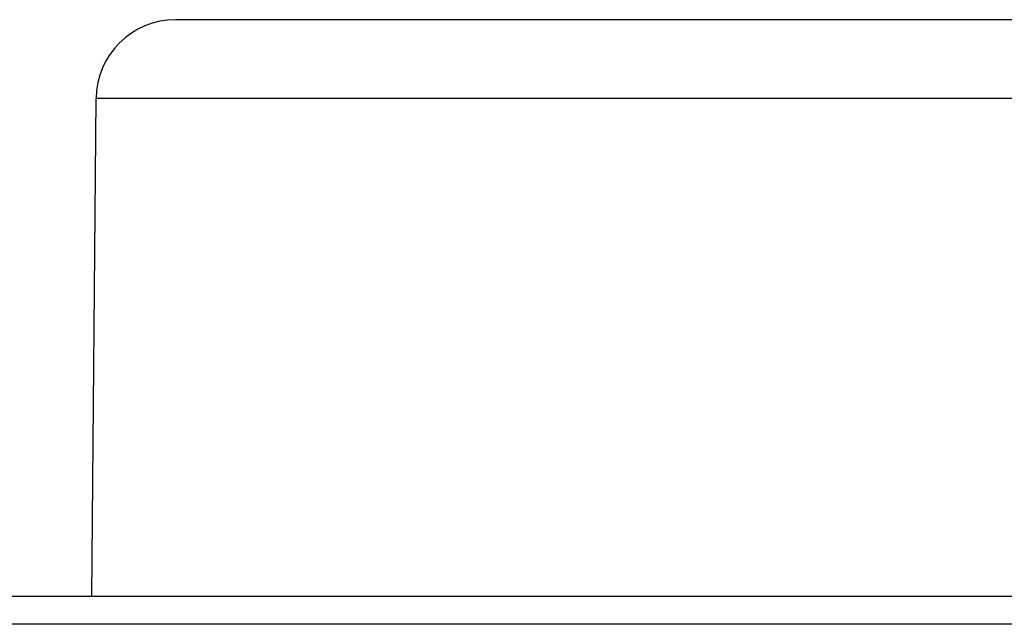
# Model space of a CAD drawing. Header units: centimetres. Extents: x 1912 to 37354, y 4932 to 6633.
# Tile 198 of 236: x 34739.57 to 34747, y 6130.35 to 6134.91. Entities that reach past the tile are written whole.
import ezdxf

# ---------------------------------------------------------------- set-up
doc = ezdxf.new("R2010")
doc.units = ezdxf.units.CM
doc.layers.add('$_urządzenia', color=250, linetype='Continuous')

# ---------------------------------------------------------------- blocks, each defined once
blk = doc.blocks.new('A$C92957c0b')
at = {"layer": '$_urządzenia'}
for p, q in [((-55, 0), (-88.535, 0)), ((55, 0), (-55, 0)), ((-92.753, -29), (-92.535, -3.965)), ((92.535, -3.965), (-92.535, -3.965)), ((0, -29), (-298.6, -29)), ((0, -30.4), (-300, -30.4))]:
    blk.add_line(p, q, dxfattribs=at)
blk.add_arc((-88.535, -4), 4, 90, 179.5, dxfattribs=at)

msp = doc.modelspace()

# ---------------------------------------------------------------- block references
at = {"layer": '$_urządzenia', "xscale": 0.15, "yscale": 0.15, "zscale": 0.15}
msp.add_blockref('A$C92957c0b', (34754.0248, 6134.9127), dxfattribs=at)

doc.saveas('drawing.dxf')
